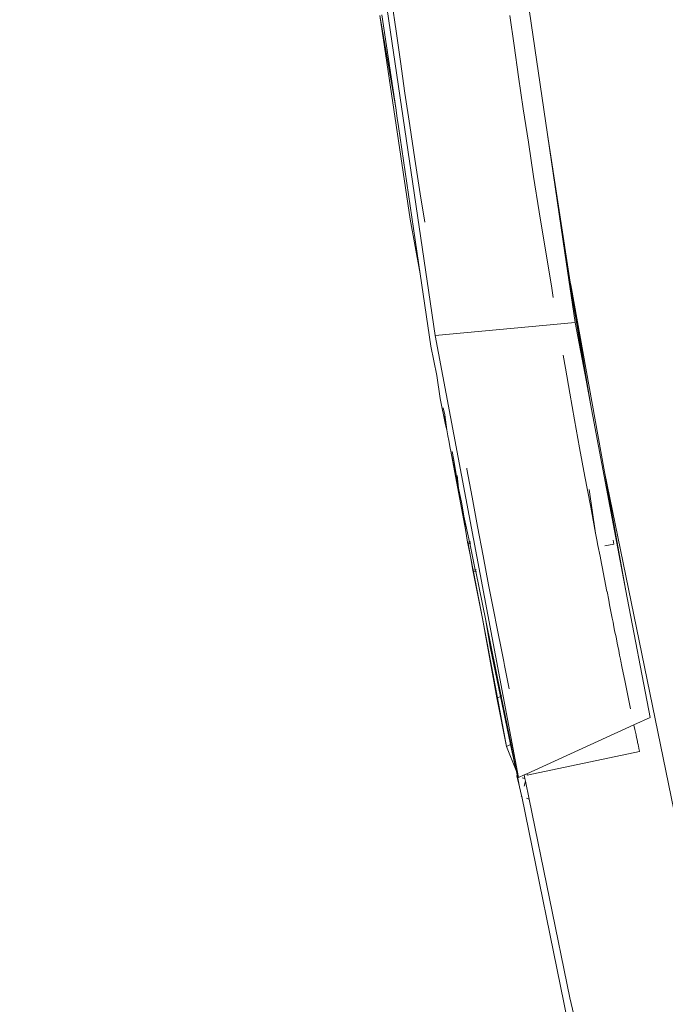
# Model space of a CAD drawing. Header units: millimetres. Extents: x 504675 to 860349, y -23215 to 63575.
# Tile 39 of 177: x 590843 to 590904, y 32815 to 32908. Entities that reach past the tile are written whole.
import ezdxf
from ezdxf import colors
from ezdxf.entities.mleader import LeaderData, LeaderLine
from ezdxf.math import Vec2, Vec3

# ---------------------------------------------------------------- set-up
doc = ezdxf.new("R2010")
doc.units = ezdxf.units.MM
doc.header["$LTSCALE"] = 10
doc.linetypes.add('LEVEL-F-OVERALL LAYOUT$0$HIDDEN', pattern=[0.375, 0.25, -0.125])
doc.layers.get('0').update_dxf_attribs({"linetype": 'CONTINUOUS'})
for name, color, linetype, lineweight in [('ARCH', 8, 'CONTINUOUS', 0), ('furniture', 8, 'CONTINUOUS', 5), ('level-C-ELEVATION-$0$I-ANNO-TEXT', 8, 'CONTINUOUS', 18)]:
    doc.layers.add(name, color=color, linetype=linetype, lineweight=lineweight)
doc.layers.add('LEVEL-F-OVERALL LAYOUT$0$DASH1L', color=8, linetype='LEVEL-F-OVERALL LAYOUT$0$HIDDEN')
doc.styles.add('level-C-ELEVATION-$0$KGD - Note', font='romans.shx', dxfattribs={"width": 0.7, "height": 2})

# ---------------------------------------------------------------- blocks, each defined once
blk = doc.blocks.new('ARCH')
at = {"layer": 'LEVEL-F-OVERALL LAYOUT$0$DASH1L'}
h = blk.add_hatch(dxfattribs=at)
h.set_pattern_fill('ANGLE', color=8, scale=10, angle=352.06644)
h.set_pattern_definition([(352.0664444, (-404119.055, 373340.98), (9.6410197, 69.1814516), [50.8, -19.05]), (82.0664444, (-404119.055, 373340.98), (-69.1814516, 9.6410197), [50.8, -19.05])])
edge = h.paths.add_edge_path(flags=16)
edge.add_line((572074.712, 35847.062), (602196.904, 29528.217))
edge.add_line((602196.904, 29528.217), (599472.63, 39352.005))
edge.add_arc((597545.364, 38817.547), 2000, 15.499436, 89.998351)
edge.add_line((597545.422, 40817.547), (573256.113, 40817.547))
edge.add_arc((576210.344, 22394.182), 18658.72, 99.1099624, 106.6903327)
edge.add_line((570851.58, 40266.829), (572074.712, 35847.062))
h.paths.add_polyline_path([(583373.777, 40815.973), (583374.097, 40875.042), (586424.097, 40859.112), (586423.937, 40815.973)], flags=16)
h.paths.add_polyline_path([(600840.891, 34605.132), (600792.778, 34591.523), (599497.965, 39260.646), (599546.078, 39274.255)])
h.paths.add_polyline_path([(587210.4, 32671.778), (587194.965, 32598.383), (582692.955, 33542.787), (582708.389, 33616.182)])
edge = h.paths.add_edge_path()
edge.add_line((572071.73, 35387.893), (601863.317, 29138.4))
edge.add_arc((601986.5, 29725.619), 600, 258.152638, 375.499436)
edge.add_line((602564.68, 29885.956), (599906.265, 39472.258))
edge.add_arc((597545.364, 38817.547), 2450, 15.499436, 89.998351)
edge.add_line((597545.435, 41267.547), (573220.478, 41267.547))
edge.add_arc((576210.344, 22394.182), 19108.72, 99.0018321, 106.2358191)
edge.add_arc((571035.465, 40164.758), 600, 106.235819, 195.468967)
edge.add_line((570457.2, 40004.728), (571616.648, 35815.082))
edge.add_arc((572194.913, 35975.111), 600, 195.468967, 258.152638)
h.paths.add_polyline_path([(587210.4, 32671.778), (587195.409, 32600.494), (587195.432, 32600.49)])
at = {"layer": 'furniture'}
for p, q in [((590882.282, 32877.871), (590875.244, 32925.739)), ((590892.903, 32896.886), (590888.694, 32925.511)), ((590878.211, 32909.408), (590878.598, 32906.635)), ((590878.562, 32899.381), (590877.267, 32908.189)), ((590877.071, 32908.117), (590879.93, 32888.883)), ((590878.562, 32899.381), (590877.071, 32908.117)), ((590889.746, 32905.278), (590889.342, 32908.121)), ((590878.598, 32906.635), (590879.007, 32903.763)), ((590890.173, 32902.336), (590889.746, 32905.278)), ((590879.007, 32903.763), (590879.438, 32900.79)), ((590890.625, 32899.294), (590890.173, 32902.336)), ((590879.438, 32900.79), (590879.894, 32897.716)), ((590878.562, 32899.381), (590878.689, 32898.413)), ((590891.1, 32896.152), (590890.625, 32899.294)), ((590878.819, 32897.637), (590878.689, 32898.413)), ((590878.819, 32897.637), (590880.869, 32883.692)), ((590879.894, 32897.716), (590880.375, 32894.541)), ((590891.602, 32892.909), (590891.1, 32896.152)), ((590895.057, 32882.904), (590892.903, 32896.886)), ((590892.903, 32896.886), (590894.548, 32885.695)), ((590880.375, 32894.541), (590880.882, 32891.264)), ((590892.13, 32889.565), (590891.602, 32892.909)), ((590880.882, 32891.264), (590881.306, 32888.577)), ((590879.93, 32888.883), (590880.869, 32883.692)), ((590892.687, 32886.12), (590892.13, 32889.565)), ((590893.272, 32882.572), (590892.687, 32886.12)), ((590896.552, 32873.651), (590894.548, 32885.695)), ((590894.548, 32885.695), (590895.057, 32882.904)), ((590895.516, 32879.11), (590894.548, 32885.695)), ((590881.87, 32876.883), (590880.869, 32883.692)), ((590893.458, 32881.471), (590893.272, 32882.572)), ((590895.103, 32882.653), (590895.057, 32882.904)), ((590895.103, 32882.653), (590896.974, 32871.425)), ((590895.103, 32882.653), (590898.298, 32864.982)), ((590882.282, 32877.871), (590895.516, 32879.11)), ((590895.516, 32879.11), (590896.552, 32873.651)), ((590890.18, 32836.109), (590882.282, 32877.871)), ((590882.436, 32874.107), (590881.87, 32876.883)), ((590894.602, 32874.785), (590894.387, 32876.023)), ((590895.02, 32872.414), (590894.602, 32874.785)), ((590882.772, 32871.929), (590882.436, 32874.107)), ((590896.974, 32871.425), (590896.552, 32873.651)), ((590883.28, 32869.447), (590882.772, 32871.929)), ((590895.47, 32869.892), (590895.02, 32872.414)), ((590883.062, 32871.032), (590883.198, 32870.366)), ((590900.328, 32853.752), (590896.974, 32871.425)), ((590883.198, 32870.366), (590883.28, 32869.447)), ((590883.198, 32870.366), (590883.395, 32868.967)), ((590883.28, 32869.447), (590883.395, 32868.967)), ((590895.947, 32867.256), (590895.47, 32869.892)), ((590883.395, 32868.967), (590883.496, 32868.394)), ((590883.496, 32868.394), (590883.585, 32867.962)), ((590883.585, 32867.962), (590883.702, 32867.231)), ((590896.446, 32864.544), (590895.947, 32867.256)), ((590883.702, 32867.231), (590883.758, 32866.931)), ((590884.51, 32863.443), (590883.758, 32866.931)), ((590885.16, 32859.54), (590883.758, 32866.931)), ((590883.903, 32866.909), (590884.069, 32866.093)), ((590884.51, 32863.443), (590884.069, 32866.093)), ((590884.51, 32863.443), (590884.367, 32864.631)), ((590885.272, 32865.342), (590885.287, 32865.26)), ((590885.287, 32865.26), (590885.775, 32862.602)), ((590896.959, 32861.795), (590896.446, 32864.544)), ((590908.402, 32815.649), (590898.298, 32864.982)), ((590898.298, 32864.982), (590900.328, 32853.752)), ((590884.51, 32863.443), (590884.811, 32861.976)), ((590885.775, 32862.602), (590886.293, 32859.824)), ((590897.455, 32859.197), (590896.833, 32863.329)), ((590885.006, 32860.807), (590884.811, 32861.976)), ((590897.061, 32861.292), (590896.959, 32861.795)), ((590885.16, 32859.54), (590885.006, 32860.807)), ((590885.549, 32858.371), (590885.006, 32860.807)), ((590897.061, 32861.292), (590897.455, 32859.197)), ((590886.293, 32859.824), (590886.82, 32857.046)), ((590885.16, 32859.54), (590885.354, 32858.335)), ((590897.455, 32859.197), (590897.48, 32859.045)), ((590897.574, 32858.574), (590897.48, 32859.045)), ((590885.549, 32858.371), (590885.354, 32858.335)), ((590885.354, 32858.335), (590885.361, 32858.299)), ((590885.361, 32858.299), (590885.382, 32858.208)), ((590885.411, 32858.213), (590885.361, 32858.299)), ((590885.382, 32858.208), (590885.411, 32858.213)), ((590885.382, 32858.208), (590885.643, 32856.992)), ((590885.411, 32858.213), (590885.575, 32858.244)), ((590885.643, 32856.992), (590885.411, 32858.213)), ((590885.64, 32858.388), (590885.549, 32858.371)), ((590885.575, 32858.244), (590885.549, 32858.371)), ((590885.575, 32858.244), (590885.665, 32858.261)), ((590886.089, 32855.735), (590885.575, 32858.244)), ((590897.677, 32858.036), (590897.574, 32858.574)), ((590897.677, 32858.036), (590897.875, 32857.018)), ((590898.339, 32858.002), (590899.172, 32858.157)), ((590899.172, 32858.157), (590899.104, 32858.527)), ((590886.82, 32857.046), (590887.346, 32854.305)), ((590898.001, 32856.333), (590897.875, 32857.018)), ((590885.643, 32856.992), (590885.842, 32855.689)), ((590885.643, 32856.992), (590885.889, 32855.698)), ((590898.086, 32856.028), (590898.001, 32856.333)), ((590885.842, 32855.689), (590885.889, 32855.698)), ((590885.842, 32855.689), (590885.886, 32855.536)), ((590885.918, 32855.542), (590885.886, 32855.536)), ((590886.757, 32851.121), (590885.886, 32855.536)), ((590885.889, 32855.698), (590886.089, 32855.735)), ((590885.889, 32855.698), (590885.918, 32855.542)), ((590885.918, 32855.542), (590886.121, 32855.58)), ((590885.918, 32855.542), (590886.757, 32851.121)), ((590886.089, 32855.735), (590886.177, 32855.751)), ((590886.121, 32855.58), (590886.089, 32855.735)), ((590886.208, 32855.597), (590886.121, 32855.58)), ((590887.068, 32850.952), (590886.121, 32855.58)), ((590898.516, 32853.695), (590898.086, 32856.028)), ((590887.346, 32854.305), (590887.866, 32851.639)), ((590898.54, 32853.671), (590898.516, 32853.695)), ((590898.704, 32852.868), (590898.54, 32853.671)), ((590902.599, 32841.782), (590900.328, 32853.752)), ((590898.768, 32852.415), (590898.704, 32852.868)), ((590899.015, 32851.169), (590898.768, 32852.415)), ((590887.866, 32851.639), (590888.096, 32850.514)), ((590886.757, 32851.121), (590888.113, 32843.619)), ((590888.175, 32843.644), (590886.757, 32851.121)), ((590887.068, 32850.952), (590887.5, 32848.464)), ((590888.536, 32843.788), (590887.068, 32850.952)), ((590888.096, 32850.514), (590888.121, 32850.347)), ((590899.11, 32850.782), (590899.015, 32851.169)), ((590899.153, 32850.572), (590899.11, 32850.782)), ((590899.256, 32849.96), (590899.153, 32850.572)), ((590888.614, 32847.865), (590888.121, 32850.347)), ((590899.341, 32849.615), (590899.256, 32849.96)), ((590899.384, 32849.409), (590899.341, 32849.615)), ((590899.49, 32848.792), (590899.384, 32849.409)), ((590899.56, 32848.517), (590899.49, 32848.792)), ((590887.5, 32848.464), (590888.476, 32843.765)), ((590888.614, 32847.865), (590888.781, 32847.058)), ((590899.646, 32848.099), (590899.56, 32848.517)), ((590899.717, 32847.672), (590899.646, 32848.099)), ((590888.781, 32847.058), (590888.851, 32846.686)), ((590899.805, 32847.301), (590899.717, 32847.672)), ((590899.847, 32847.094), (590899.805, 32847.301)), ((590899.934, 32846.603), (590899.847, 32847.094)), ((590889.299, 32844.473), (590888.851, 32846.686)), ((590899.934, 32846.603), (590900.24, 32845.105)), ((590900.24, 32845.105), (590900.758, 32842.597)), ((590888.175, 32843.644), (590888.113, 32843.619)), ((590888.113, 32843.619), (590889.049, 32839.038)), ((590888.476, 32843.765), (590888.175, 32843.644)), ((590889.049, 32839.038), (590888.175, 32843.644)), ((590888.536, 32843.788), (590888.476, 32843.765)), ((590888.476, 32843.765), (590889.422, 32839.209)), ((590888.609, 32843.818), (590888.536, 32843.788)), ((590889.469, 32839.23), (590888.536, 32843.788)), ((590901.079, 32841.088), (590902.599, 32841.782)), ((590890.965, 32836.466), (590901.079, 32841.088)), ((590901.111, 32840.907), (590901.079, 32841.088)), ((590901.111, 32840.907), (590901.142, 32840.789)), ((590901.17, 32840.627), (590901.142, 32840.789)), ((590901.275, 32840.126), (590901.17, 32840.627)), ((590901.275, 32840.126), (590901.292, 32840.07)), ((590901.322, 32839.904), (590901.292, 32840.07)), ((590901.405, 32839.514), (590901.322, 32839.904)), ((590901.405, 32839.514), (590901.419, 32839.462)), ((590901.419, 32839.462), (590901.426, 32839.416)), ((590901.426, 32839.416), (590901.473, 32839.207)), ((590889.422, 32839.209), (590889.049, 32839.038)), ((590889.049, 32839.038), (590889.933, 32836.75)), ((590889.469, 32839.23), (590889.422, 32839.209)), ((590889.422, 32839.209), (590889.933, 32836.75)), ((590889.538, 32839.262), (590889.469, 32839.23)), ((590889.933, 32836.75), (590889.469, 32839.23)), ((590901.61, 32838.549), (590890.992, 32836.337)), ((590901.473, 32839.207), (590901.508, 32839.029)), ((590901.508, 32839.029), (590901.518, 32838.99)), ((590901.518, 32838.99), (590901.526, 32838.943)), ((590901.526, 32838.943), (590901.555, 32838.812)), ((590901.555, 32838.812), (590901.566, 32838.756)), ((590901.566, 32838.756), (590901.584, 32838.677)), ((590901.584, 32838.677), (590901.593, 32838.63)), ((590901.593, 32838.63), (590901.602, 32838.589)), ((590901.602, 32838.589), (590901.61, 32838.549)), ((590889.933, 32836.75), (590890.027, 32836.506)), ((590890.022, 32836.254), (590890.03, 32836.281)), ((590890.083, 32836.233), (590890.022, 32836.254)), ((590890.25, 32835.22), (590890.022, 32836.254)), ((590890.027, 32836.506), (590890.056, 32836.366)), ((590890.03, 32836.281), (590890.056, 32836.366)), ((590890.03, 32836.281), (590890.083, 32836.233)), ((590890.083, 32836.233), (590890.18, 32836.109)), ((590890.083, 32836.233), (590890.25, 32835.22)), ((590890.18, 32836.109), (590890.702, 32836.347)), ((590890.772, 32836.002), (590890.518, 32836.087)), ((590890.692, 32835.285), (590890.821, 32835.763)), ((590890.702, 32836.347), (590890.965, 32836.466)), ((590890.772, 32836.002), (590890.702, 32836.347)), ((590890.821, 32835.763), (590890.772, 32836.002)), ((590891.171, 32834.056), (590890.821, 32835.763)), ((590890.965, 32836.466), (590890.974, 32836.418)), ((590890.984, 32836.377), (590890.974, 32836.418)), ((590890.992, 32836.337), (590890.984, 32836.377)), ((590890.455, 32834.414), (590890.25, 32835.22)), ((590890.434, 32834.335), (590890.455, 32834.414)), ((590890.475, 32834.32), (590890.434, 32834.335)), ((590890.455, 32834.414), (590890.475, 32834.32)), ((590894.81, 32813.15), (590890.475, 32834.32)), ((590891.171, 32834.056), (590890.938, 32834.144)), ((590895.018, 32815.268), (590891.171, 32834.056)), ((590895.837, 32811.915), (590895.018, 32815.268))]:
    blk.add_line(p, q, dxfattribs=at)
blk = doc.blocks.new('level-C-ELEVATION-$0$_Open90')
at = {"color": 0, "linetype": 'ByBlock', "lineweight": -2}
for p, q in [((-0.5, 0.5), (0, 0)), ((0, 0), (-1, 0)), ((0, 0), (-0.5, -0.5))]:
    blk.add_line(p, q, dxfattribs=at)

msp = doc.modelspace()

# ---------------------------------------------------------------- block references
at = {"layer": 'ARCH'}
msp.add_blockref('ARCH', (0, 0), dxfattribs=at)

# ---------------------------------------------------------------- leaders
at = {"layer": 'level-C-ELEVATION-$0$I-ANNO-TEXT', "ltscale": 0.25}
ml = msp.add_multileader_mtext('Standard', dxfattribs=at)
ml.set_content('{\\fIBM Plex Mono Medium|b0|i0|c0|p49;SIGNAGE}', color=142, style='level-C-ELEVATION-$0$KGD - Note')
ml.set_leader_properties(color=1)
ml.set_arrow_properties(name='level-C-ELEVATION-$0$_Open90')
ml.build(insert=Vec2(0, 0))
ml.multileader.update_dxf_attribs({"text_right_attachment_type": 3, "dogleg_length": 3, "arrow_head_size": 100, "scale": 50})
ctx = ml.context
ctx.base_point, ctx.scale, ctx.char_height, ctx.arrow_head_size, ctx.landing_gap_size, ctx.plane_origin, ctx.plane_x_axis, ctx.plane_y_axis = Vec3(635485.687, 31928.669), 50, 100, 100, 50, Vec3(635310.34, 32749.039), Vec3(0.965084, 0.261939), Vec3(-0.261939, 0.965084)
ctx.right_attachment, ctx.text_align_type = 3, 2
notes = []
notes.append((ctx, [(1, (1, 1, 0), (636135.51, 32105.041), (-0.965084, -0.261939), 150, [(0, [(636640.118, 33032.464)], 0, [])])]))
ctx.mtext.insert, ctx.mtext.text_direction, ctx.mtext.rotation, ctx.mtext.width, ctx.mtext.alignment, ctx.mtext.flow_direction = Vec3(635932.016, 32091.257), Vec3(0.965084, 0.261939), 0.265031, 1652.66293, 3, 5
for ctx, leaders in notes:
    for number, flags, end, landing, length, lines in leaders:
        leader = LeaderData()
        leader.index, (leader.has_last_leader_line, leader.has_dogleg_vector, leader.attachment_direction) = number, flags
        leader.last_leader_point, leader.dogleg_vector, leader.dogleg_length = Vec3(end), Vec3(landing), length
        for number, points, colour, breaks in lines:
            line = LeaderLine()
            line.index, line.vertices, line.color, line.breaks = number, Vec3.list(points), colors.encode_raw_color(colour), breaks
            leader.lines.append(line)
        ctx.leaders.append(leader)

doc.saveas('drawing.dxf')
